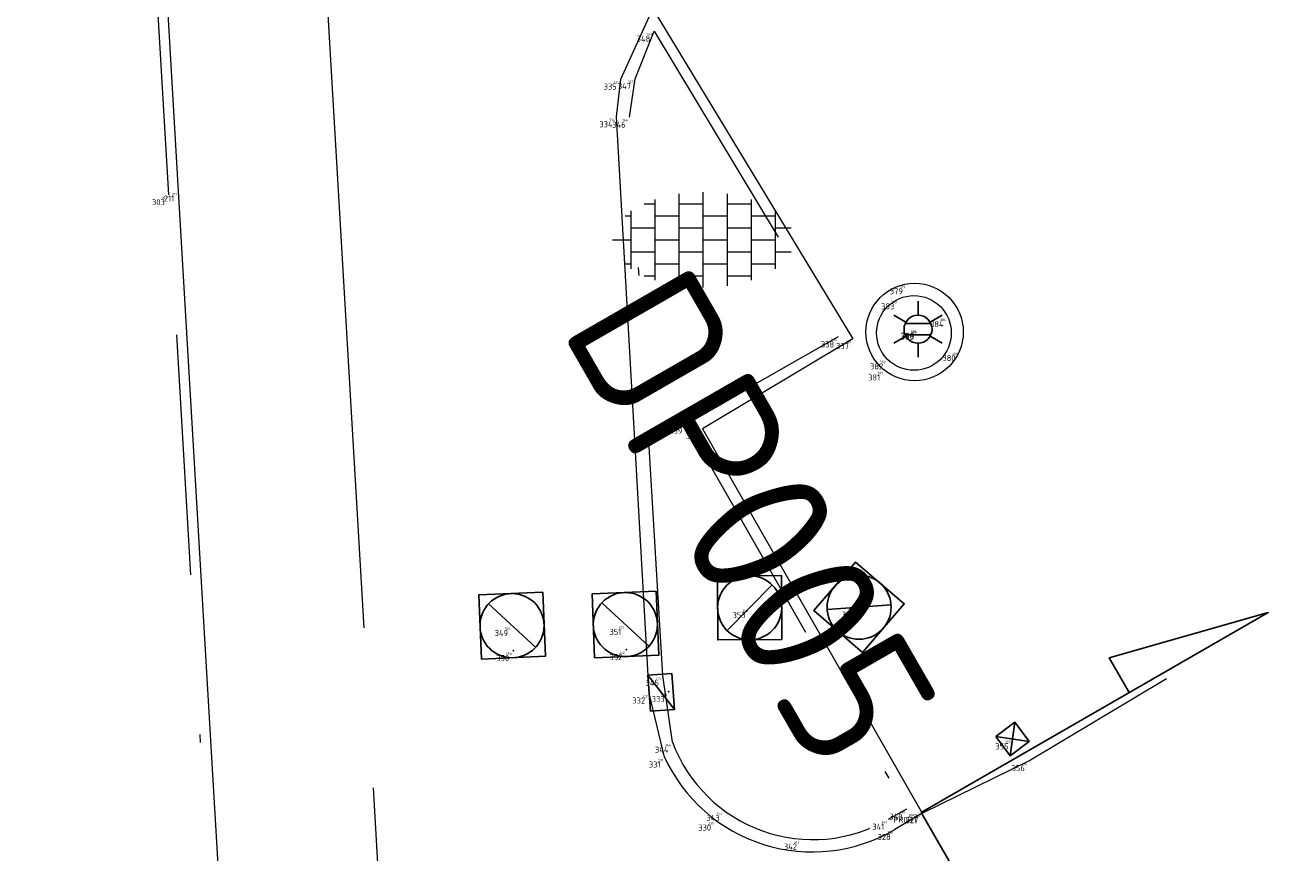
# Model space of a CAD drawing. Header units: metres. Extents: x 127882 to 128093, y 464596 to 464731.
# Tile 3 of 31: x 127899 to 127915, y 464623 to 464633. Entities that reach past the tile are written whole.
import ezdxf
from ezdxf.enums import TextEntityAlignment as Align

# ---------------------------------------------------------------- set-up
doc = ezdxf.new("R2010")
doc.units = ezdxf.units.M
for name, pattern in [('AM-AS', [16, 10, -2, 2, -2]), ('XX-DASHDOT', [10, 3, -2, 0, -2, 3]), ('XX-HIDDEN', [4, 2, -2])]:
    doc.linetypes.add(name, pattern=pattern)
for name, color, linetype in [('B-ME-AL-SITUATIEMETING-S @ 1', 7, 'Continuous'), ('B-WE-AL-PROFIELLOCATIE-S', 7, 'Continuous'), ('B-WE-AL-PROFIELLOCATIE-S @ 1', 7, 'Continuous'), ('B-WE-AL-SITUATIEMETING-S @ 1', 7, 'Continuous'), ('X-XX-AL-MEETPUNT_DATA_PUNTNUMMER-T18', 7, 'Continuous')]:
    doc.layers.add(name, color=color, linetype=linetype)
for name, color, linetype, lineweight in [('B-WE-AM-AS_HULPLIJN-G', 130, 'AM-AS', 18), ('B-WE-IE-MEUBILAIR_WEGMEUBILAIR_LICHTMAST-S @ 1', 7, 'Continuous', 25), ('B-WE-RI-HWA_KOLK-S @ 1', 150, 'Continuous', 25), ('B-WE-RI-PUT_BETON-S @ 1', 7, 'Continuous', 25), ('B-WE-VH-KANTOPSLUITING_ACHTERKANTBAND-G', 40, 'XX-DASHDOT', 18), ('B-WE-VH-KANTVERHARDING-G', 40, 'Continuous', 18), ('B-WE-VH-MATERIAALGRENS-G', 7, 'XX-HIDDEN', 18), ('B-WE-VH-VERHARDING_TEGEL-S @ 1', 252, 'Continuous', 25), ('X-XX-AL-MEETPUNT-S @ 1', 7, 'Continuous', 25)]:
    doc.layers.add(name, color=color, linetype=linetype, lineweight=lineweight)
doc.styles.add('NLCS-ISO-ANNOTATIVE-T18', font='NLCS-ISO.ttf', dxfattribs={"height": 1.8})
doc.styles.add('NLCS-ISO-M1000-T18', font='NLCS-ISO.ttf', dxfattribs={"height": 1.8})

# ---------------------------------------------------------------- blocks, each defined once
blk = doc.blocks.new('SAL-MEETPUNT_MARKER-SO')
at = {"layer": 'X-XX-AL-MEETPUNT_DATA_PUNTNUMMER-T18', "style": 'NLCS-ISO-ANNOTATIVE-T18'}
blk.add_attdef('PUNTID', text='', height=1.5, dxfattribs=at).set_placement((-1, -2.59), align=Align.RIGHT)
blk = doc.blocks.new('B-SRI-KOLK_TROTTOIR-SO')
at = {"color": 0, "flags": 128}
blk.add_lwpolyline([(1.5, 1.125), (0, 1.125), (0, -1.125), (1.5, -1.125)], close=True, dxfattribs=at)
blk.add_lwpolyline([(0, 1.125), (1.5, -1.125)], dxfattribs=at)
blk = doc.blocks.new('SAL-MEETPUNT_DUMMY-SO')
at = {"color": 0}
blk.add_point((0, 0), dxfattribs=at)
blk = doc.blocks.new('B-SRI-PUT_BETON-SO')
blk.add_line((-1.414, -1.414), (1.414, 1.414))
at = {"lineweight": -3, "flags": 128}
blk.add_lwpolyline([(2, -2), (2, 2), (-2, 2), (-2, -2)], close=True, dxfattribs=at)
at = {"lineweight": -3}
blk.add_circle((0, 0), 2, dxfattribs=at)
blk = doc.blocks.new('B-SRI-KOLK_STRAAT-SO')
at = {"color": 0, "flags": 128}
blk.add_lwpolyline([(-0.75, -0.75), (0.75, -0.75), (0.75, 0.75), (-0.75, 0.75)], close=True, dxfattribs=at)
for points in [[(-0.75, -0.75), (0.75, 0.75)], [(0.75, -0.75), (-0.75, 0.75)]]:
    blk.add_lwpolyline(points, dxfattribs=at)
blk = doc.blocks.new('B-SIE-WEG_LICHTMAST-SO')
at = {"color": 0, "linetype": 'ByBlock', "lineweight": -2}
for points in [[(0, 0.875), (0, 1.75)], [(-0.758, 0.437), (-1.516, 0.875)], [(0.758, 0.437), (1.516, 0.875)], [(-0.804, 0.346), (0.804, 0.346)], [(-0.758, -0.438), (-1.516, -0.875)], [(-0.804, -0.346), (0.804, -0.346)], [(0.758, -0.438), (1.516, -0.875)], [(0, -0.875), (0, -1.75)]]:
    blk.add_lwpolyline(points, dxfattribs=at)
blk.add_circle((0, 0), 0.875, dxfattribs=at)
at = {"color": 0, "linetype": 'ByBlock', "lineweight": -2, "style": 'NLCS-ISO-ANNOTATIVE-T18'}
blk.add_attdef('SYMBOOL', (2.5, -2.5), '', height=1.8, dxfattribs=at)
blk = doc.blocks.new('SAL-PROFIEL_LOCATIE_LINKS-SO')
at = {"color": 0, "linetype": 'ByBlock', "lineweight": -2}
blk.add_lwpolyline([(0, 0), (0, 5), (-0.5, 3), (0, 3)], dxfattribs=at)
at = {"color": 0, "linetype": 'ByBlock', "lineweight": -2, "style": 'NLCS-ISO-ANNOTATIVE-T18'}
blk.add_attdef('PROFNUMMER', text='', height=1.8, dxfattribs=at).set_placement((-1, 0), align=Align.MIDDLE_RIGHT)
blk = doc.blocks.new('SVH-TEGEL-SO')
at = {"lineweight": 18}
for p, q in [((-3, -2.521), (-3, 2.521)), ((-1.5, -2.866), (-1.5, 2.866)), ((0, -2.973), (0, 2.973)), ((1.5, -2.866), (1.5, 2.866)), ((3, -2.521), (3, 2.521)), ((-4.5, -1.802), (-4.5, 1.802)), ((-3.698, 2.25), (-3, 2.25)), ((-1.5, 2.25), (0, 2.25)), ((1.5, 2.25), (3, 2.25)), ((4.5, -1.802), (4.5, 1.802)), ((-4.885, 1.5), (-4.5, 1.5)), ((-3, 1.5), (-1.5, 1.5)), ((0, 1.5), (1.5, 1.5)), ((3, 1.5), (4.5, 1.5)), ((-5.658, 0), (-4.5, 0)), ((-4.5, 0.75), (-3, 0.75)), ((-3, 0), (-1.5, 0)), ((-1.5, 0.75), (0, 0.75)), ((0, 0), (1.5, 0)), ((1.5, 0.75), (3, 0.75)), ((3, 0), (4.5, 0)), ((4.5, 0.75), (5.475, 0.75)), ((-4.5, -0.75), (-3, -0.75)), ((-1.5, -0.75), (0, -0.75)), ((1.5, -0.75), (3, -0.75)), ((4.5, -0.75), (5.475, -0.75)), ((-4.885, -1.5), (-4.5, -1.5)), ((-3, -1.5), (-1.5, -1.5)), ((0, -1.5), (1.5, -1.5)), ((3, -1.5), (4.5, -1.5)), ((-3.698, -2.25), (-3, -2.25)), ((-1.5, -2.25), (0, -2.25)), ((1.5, -2.25), (3, -2.25))]:
    blk.add_line(p, q, dxfattribs=at)
at = {"lineweight": 18, "style": 'NLCS-ISO-M1000-T18'}
blk.add_attdef('FORMAAT', text='', height=1.8, dxfattribs=at).set_placement((-5.758, 0), align=Align.MIDDLE_RIGHT)
blk.add_attdef('KLEUR', text='', height=1.8, dxfattribs=at).set_placement((5.902, 0), align=Align.MIDDLE_LEFT)

msp = doc.modelspace()

# ---------------------------------------------------------------- linework, layer by layer
at = {"layer": 'B-WE-AL-PROFIELLOCATIE-S'}
msp.add_lwpolyline([(127910.36, 464623.557), (127921.997, 464603.343)], dxfattribs=at)
at = {"layer": 'B-WE-AM-AS_HULPLIJN-G'}
msp.add_polyline3d([(127899.383, 464694.327, -0.131), (127900.499, 464675.449, -0.198), (127901.669, 464655.69, -0.26), (127902.823, 464635.843, -0.404), (127903.987, 464615.883, -0.592)], dxfattribs=at)
at = {"layer": 'B-WE-VH-KANTOPSLUITING_ACHTERKANTBAND-G'}
for points in [[(127964.322, 464648.816, -0.381), (127963.089, 464648.043, -0.356), (127961.943, 464647.264, -0.347), (127962.049, 464646.946, -0.334), (127964.14, 464643.438, -0.332), (127955.474, 464638.25, -0.346), (127946.252, 464632.745, -0.332), (127936.794, 464627.037, -0.328), (127926.664, 464620.956, -0.381), (127916.419, 464614.871, -0.453), (127906.041, 464608.665, -0.47), (127902.099, 464615.219, -0.538), (127901.656, 464619.436, -0.542), (127900.972, 464631.266, -0.402), (127900.354, 464641.731, -0.248), (127899.764, 464651.95, -0.155), (127899.181, 464662.414, -0.143)], [(127907.258, 464624.433, -0.569), (127907.139, 464625.266, -0.549), (127906.723, 464632.233, -0.361), (127906.791, 464632.715, -0.353), (127907.031, 464633.306, -0.367), (127909.326, 464629.491, -0.446)], [(127909.326, 464629.491, -0.446), (127907.431, 464628.412, -0.45), (127910.179, 464623.596, -0.596), (127909.952, 464623.47, -0.587)]]:
    msp.add_polyline3d(points, dxfattribs=at)
msp.add_circle((127910.272, 464629.541, -0.442), 0.466, dxfattribs=at)
msp.add_arc((127909.011, 464625.088, -0.569), 1.871, 200.4896, 300.1804, dxfattribs=at)
at = {"layer": 'B-WE-VH-KANTVERHARDING-G'}
for points in [[(127899.309, 464662.472, -0.215), (127899.896, 464651.986, -0.257), (127900.491, 464641.61, -0.359), (127901.089, 464631.311, -0.516), (127901.692, 464621.063, -0.624), (127901.867, 464618.473, -0.648), (127902.216, 464615.38, -0.633), (127903.542, 464613.115, -0.619), (127903.583, 464613.044, -0.623), (127906.054, 464608.859, -0.593), (127916.079, 464614.836, -0.576), (127926.31, 464620.912, -0.486), (127936.646, 464627.119, -0.422), (127946.182, 464632.849, -0.435), (127955.295, 464638.3, -0.406), (127963.954, 464643.529, -0.377), (127963.954, 464643.529, -0.377)], [(127907.159, 464624.246, -0.683), (127906.967, 464625.045, -0.667), (127906.561, 464632.237, -0.491), (127906.612, 464632.708, -0.476), (127907.014, 464633.587, -0.489), (127909.511, 464629.468, -0.558), (127907.632, 464628.346, -0.601)], [(127907.632, 464628.346, -0.601), (127910.375, 464623.549, -0.715), (127910.032, 464623.343, -0.707)]]:
    msp.add_polyline3d(points, dxfattribs=at)
msp.add_circle((127910.28, 464629.553, -0.539), 0.608, dxfattribs=at)
msp.add_arc((127909.004, 464625.095, -0.683), 2.031, 204.6892, 300.401, dxfattribs=at)
at = {"layer": 'B-WE-VH-MATERIAALGRENS-G'}
msp.add_polyline3d([(127910.375, 464623.549, -0.715), (127911.705, 464624.201, -0.729), (127921.147, 464629.84, -0.691), (127930.617, 464635.503, -0.643), (127940.037, 464641.124, -0.642), (127949.493, 464646.779, -0.645), (127955.714, 464650.507, -0.616), (127956.166, 464651.006, -0.6), (127956.258, 464651.604, -0.607), (127956.003, 464652.261, -0.6), (127951.77, 464659.274, -0.429), (127951.307, 464659.676, -0.398), (127950.796, 464659.792, -0.397), (127950.234, 464659.631, -0.406), (127943.955, 464655.897, -0.396), (127934.553, 464650.285, -0.401), (127925.045, 464644.61, -0.414), (127915.592, 464638.972, -0.433), (127909.866, 464635.562, -0.461)], dxfattribs=at)

# ---------------------------------------------------------------- block references
at = {"layer": 'B-ME-AL-SITUATIEMETING-S @ 1'}
ref = msp.add_blockref('SAL-MEETPUNT_MARKER-SO', (127907.031, 464633.306, -0.367), dxfattribs=dict(at, xscale=0.02, yscale=0.02, zscale=0.02))
ref.add_attrib('PUNTID', '348', dxfattribs={"layer": 'X-XX-AL-MEETPUNT_DATA_PUNTNUMMER-T18', "height": 0.03, "style": 'NLCS-ISO-ANNOTATIVE-T18'}).set_placement((127907.011, 464633.254, -0.367), align=Align.RIGHT)
ref = msp.add_blockref('SAL-MEETPUNT_MARKER-SO', (127906.612, 464632.708, -0.476), dxfattribs=dict(at, xscale=0.02, yscale=0.02, zscale=0.02))
ref.add_attrib('PUNTID', '335', dxfattribs={"layer": 'X-XX-AL-MEETPUNT_DATA_PUNTNUMMER-T18', "height": 0.03, "style": 'NLCS-ISO-ANNOTATIVE-T18'}).set_placement((127906.592, 464632.657, -0.476), align=Align.RIGHT)
ref = msp.add_blockref('SAL-MEETPUNT_MARKER-SO', (127906.791, 464632.715, -0.353), dxfattribs=dict(at, xscale=0.02, yscale=0.02, zscale=0.02))
ref.add_attrib('PUNTID', '347', dxfattribs={"layer": 'X-XX-AL-MEETPUNT_DATA_PUNTNUMMER-T18', "height": 0.03, "style": 'NLCS-ISO-ANNOTATIVE-T18'}).set_placement((127906.771, 464632.663, -0.353), align=Align.RIGHT)
ref = msp.add_blockref('SAL-MEETPUNT_MARKER-SO', (127906.561, 464632.237, -0.491), dxfattribs=dict(at, xscale=0.02, yscale=0.02, zscale=0.02))
ref.add_attrib('PUNTID', '334', dxfattribs={"layer": 'X-XX-AL-MEETPUNT_DATA_PUNTNUMMER-T18', "height": 0.03, "style": 'NLCS-ISO-ANNOTATIVE-T18'}).set_placement((127906.541, 464632.185, -0.491), align=Align.RIGHT)
ref = msp.add_blockref('SAL-MEETPUNT_MARKER-SO', (127906.723, 464632.233, -0.361), dxfattribs=dict(at, xscale=0.02, yscale=0.02, zscale=0.02))
ref.add_attrib('PUNTID', '346', dxfattribs={"layer": 'X-XX-AL-MEETPUNT_DATA_PUNTNUMMER-T18', "height": 0.03, "style": 'NLCS-ISO-ANNOTATIVE-T18'}).set_placement((127906.703, 464632.181, -0.361), align=Align.RIGHT)
ref = msp.add_blockref('SAL-MEETPUNT_MARKER-SO', (127900.972, 464631.266, -0.402), dxfattribs=dict(at, xscale=0.02, yscale=0.02, zscale=0.02))
ref.add_attrib('PUNTID', '303', dxfattribs={"layer": 'X-XX-AL-MEETPUNT_DATA_PUNTNUMMER-T18', "height": 0.03, "style": 'NLCS-ISO-ANNOTATIVE-T18'}).set_placement((127900.952, 464631.214, -0.402), align=Align.RIGHT)
ref = msp.add_blockref('SAL-MEETPUNT_MARKER-SO', (127901.089, 464631.311, -0.516), dxfattribs=dict(at, xscale=0.02, yscale=0.02, zscale=0.02))
ref.add_attrib('PUNTID', '211', dxfattribs={"layer": 'X-XX-AL-MEETPUNT_DATA_PUNTNUMMER-T18', "height": 0.03, "style": 'NLCS-ISO-ANNOTATIVE-T18'}).set_placement((127901.069, 464631.259, -0.516), align=Align.RIGHT)
ref = msp.add_blockref('SAL-MEETPUNT_MARKER-SO', (127910.184, 464630.153, -0.513), dxfattribs=dict(at, xscale=0.02, yscale=0.02, zscale=0.02))
ref.add_attrib('PUNTID', '379', dxfattribs={"layer": 'X-XX-AL-MEETPUNT_DATA_PUNTNUMMER-T18', "height": 0.03, "style": 'NLCS-ISO-ANNOTATIVE-T18'}).set_placement((127910.164, 464630.101, -0.513), align=Align.RIGHT)
ref = msp.add_blockref('SAL-MEETPUNT_MARKER-SO', (127910.078, 464629.964, -0.425), dxfattribs=dict(at, xscale=0.02, yscale=0.02, zscale=0.02))
ref.add_attrib('PUNTID', '383', dxfattribs={"layer": 'X-XX-AL-MEETPUNT_DATA_PUNTNUMMER-T18', "height": 0.03, "style": 'NLCS-ISO-ANNOTATIVE-T18'}).set_placement((127910.058, 464629.912, -0.425), align=Align.RIGHT)
ref = msp.add_blockref('SAL-MEETPUNT_MARKER-SO', (127910.692, 464629.742, -0.446), dxfattribs=dict(at, xscale=0.02, yscale=0.02, zscale=0.02))
ref.add_attrib('PUNTID', '384', dxfattribs={"layer": 'X-XX-AL-MEETPUNT_DATA_PUNTNUMMER-T18', "height": 0.03, "style": 'NLCS-ISO-ANNOTATIVE-T18'}).set_placement((127910.672, 464629.69, -0.446), align=Align.RIGHT)
ref = msp.add_blockref('SAL-MEETPUNT_MARKER-SO', (127909.326, 464629.491, -0.446), dxfattribs=dict(at, xscale=0.02, yscale=0.02, zscale=0.02))
ref.add_attrib('PUNTID', '338', dxfattribs={"layer": 'X-XX-AL-MEETPUNT_DATA_PUNTNUMMER-T18', "height": 0.03, "style": 'NLCS-ISO-ANNOTATIVE-T18'}).set_placement((127909.306, 464629.439, -0.446), align=Align.RIGHT)
ref = msp.add_blockref('SAL-MEETPUNT_MARKER-SO', (127910.323, 464629.588, -0.49), dxfattribs=dict(at, xscale=0.02, yscale=0.02, zscale=0.02))
ref.add_attrib('PUNTID', '385', dxfattribs={"layer": 'X-XX-AL-MEETPUNT_DATA_PUNTNUMMER-T18', "height": 0.03, "style": 'NLCS-ISO-ANNOTATIVE-T18'}).set_placement((127910.303, 464629.536, -0.49), align=Align.RIGHT)
ref = msp.add_blockref('SAL-MEETPUNT_MARKER-SO', (127910.326, 464629.598, -0.498), dxfattribs=dict(at, xscale=0.02, yscale=0.02, zscale=0.02))
ref.add_attrib('PUNTID', '386', dxfattribs={"layer": 'X-XX-AL-MEETPUNT_DATA_PUNTNUMMER-T18', "height": 0.03, "style": 'NLCS-ISO-ANNOTATIVE-T18'}).set_placement((127910.306, 464629.546, -0.498), align=Align.RIGHT)
ref = msp.add_blockref('SAL-MEETPUNT_MARKER-SO', (127909.511, 464629.468, -0.558), dxfattribs=dict(at, xscale=0.02, yscale=0.02, zscale=0.02))
ref.add_attrib('PUNTID', '337', dxfattribs={"layer": 'X-XX-AL-MEETPUNT_DATA_PUNTNUMMER-T18', "height": 0.03, "style": 'NLCS-ISO-ANNOTATIVE-T18'}).set_placement((127909.491, 464629.417, -0.558), align=Align.RIGHT)
ref = msp.add_blockref('SAL-MEETPUNT_MARKER-SO', (127909.938, 464629.216, -0.443), dxfattribs=dict(at, xscale=0.02, yscale=0.02, zscale=0.02))
ref.add_attrib('PUNTID', '382', dxfattribs={"layer": 'X-XX-AL-MEETPUNT_DATA_PUNTNUMMER-T18', "height": 0.03, "style": 'NLCS-ISO-ANNOTATIVE-T18'}).set_placement((127909.918, 464629.164, -0.443), align=Align.RIGHT)
ref = msp.add_blockref('SAL-MEETPUNT_MARKER-SO', (127910.841, 464629.319, -0.566), dxfattribs=dict(at, xscale=0.02, yscale=0.02, zscale=0.02))
ref.add_attrib('PUNTID', '380', dxfattribs={"layer": 'X-XX-AL-MEETPUNT_DATA_PUNTNUMMER-T18', "height": 0.03, "style": 'NLCS-ISO-ANNOTATIVE-T18'}).set_placement((127910.821, 464629.267, -0.566), align=Align.RIGHT)
ref = msp.add_blockref('SAL-MEETPUNT_MARKER-SO', (127909.901, 464629.078, -0.544), dxfattribs=dict(at, xscale=0.02, yscale=0.02, zscale=0.02))
ref.add_attrib('PUNTID', '381', dxfattribs={"layer": 'X-XX-AL-MEETPUNT_DATA_PUNTNUMMER-T18', "height": 0.03, "style": 'NLCS-ISO-ANNOTATIVE-T18'}).set_placement((127909.881, 464629.026, -0.544), align=Align.RIGHT)
ref = msp.add_blockref('SAL-MEETPUNT_MARKER-SO', (127907.431, 464628.412, -0.45), dxfattribs=dict(at, xscale=0.02, yscale=0.02, zscale=0.02))
ref.add_attrib('PUNTID', '339', dxfattribs={"layer": 'X-XX-AL-MEETPUNT_DATA_PUNTNUMMER-T18', "height": 0.03, "style": 'NLCS-ISO-ANNOTATIVE-T18'}).set_placement((127907.411, 464628.36, -0.45), align=Align.RIGHT)
ref = msp.add_blockref('SAL-MEETPUNT_MARKER-SO', (127907.632, 464628.346, -0.601), dxfattribs=dict(at, xscale=0.02, yscale=0.02, zscale=0.02))
ref.add_attrib('PUNTID', '326', dxfattribs={"layer": 'X-XX-AL-MEETPUNT_DATA_PUNTNUMMER-T18', "height": 0.03, "style": 'NLCS-ISO-ANNOTATIVE-T18'}).set_placement((127907.612, 464628.294, -0.601), align=Align.RIGHT)
ref = msp.add_blockref('SAL-MEETPUNT_MARKER-SO', (127908.221, 464626.111, -0.507), dxfattribs=dict(at, xscale=0.02, yscale=0.02, zscale=0.02))
ref.add_attrib('PUNTID', '353', dxfattribs={"layer": 'X-XX-AL-MEETPUNT_DATA_PUNTNUMMER-T18', "height": 0.03, "style": 'NLCS-ISO-ANNOTATIVE-T18'}).set_placement((127908.201, 464626.059, -0.507), align=Align.RIGHT)
ref = msp.add_blockref('SAL-MEETPUNT_MARKER-SO', (127909.587, 464626.118, -0.648), dxfattribs=dict(at, xscale=0.02, yscale=0.02, zscale=0.02))
ref.add_attrib('PUNTID', '354', dxfattribs={"layer": 'X-XX-AL-MEETPUNT_DATA_PUNTNUMMER-T18', "height": 0.03, "style": 'NLCS-ISO-ANNOTATIVE-T18'}).set_placement((127909.567, 464626.066, -0.648), align=Align.RIGHT)
ref = msp.add_blockref('SAL-MEETPUNT_MARKER-SO', (127905.256, 464625.888, -0.615), dxfattribs=dict(at, xscale=0.02, yscale=0.02, zscale=0.02))
ref.add_attrib('PUNTID', '349', dxfattribs={"layer": 'X-XX-AL-MEETPUNT_DATA_PUNTNUMMER-T18', "height": 0.03, "style": 'NLCS-ISO-ANNOTATIVE-T18'}).set_placement((127905.236, 464625.836, -0.615), align=Align.RIGHT)
ref = msp.add_blockref('SAL-MEETPUNT_MARKER-SO', (127906.67, 464625.901, -0.629), dxfattribs=dict(at, xscale=0.02, yscale=0.02, zscale=0.02))
ref.add_attrib('PUNTID', '351', dxfattribs={"layer": 'X-XX-AL-MEETPUNT_DATA_PUNTNUMMER-T18', "height": 0.03, "style": 'NLCS-ISO-ANNOTATIVE-T18'}).set_placement((127906.649, 464625.85, -0.629), align=Align.RIGHT)
ref = msp.add_blockref('SAL-MEETPUNT_MARKER-SO', (127905.27, 464625.574, -0.622), dxfattribs=dict(at, xscale=0.02, yscale=0.02, zscale=0.02))
ref.add_attrib('PUNTID', '350', dxfattribs={"layer": 'X-XX-AL-MEETPUNT_DATA_PUNTNUMMER-T18', "height": 0.03, "style": 'NLCS-ISO-ANNOTATIVE-T18'}).set_placement((127905.25, 464625.523, -0.622), align=Align.RIGHT)
ref = msp.add_blockref('SAL-MEETPUNT_MARKER-SO', (127906.682, 464625.587, -0.642), dxfattribs=dict(at, xscale=0.02, yscale=0.02, zscale=0.02))
ref.add_attrib('PUNTID', '352', dxfattribs={"layer": 'X-XX-AL-MEETPUNT_DATA_PUNTNUMMER-T18', "height": 0.03, "style": 'NLCS-ISO-ANNOTATIVE-T18'}).set_placement((127906.662, 464625.535, -0.642), align=Align.RIGHT)
ref = msp.add_blockref('SAL-MEETPUNT_MARKER-SO', (127907.139, 464625.266, -0.549), dxfattribs=dict(at, xscale=0.02, yscale=0.02, zscale=0.02))
ref.add_attrib('PUNTID', '345', dxfattribs={"layer": 'X-XX-AL-MEETPUNT_DATA_PUNTNUMMER-T18', "height": 0.03, "style": 'NLCS-ISO-ANNOTATIVE-T18'}).set_placement((127907.119, 464625.214, -0.549), align=Align.RIGHT)
ref = msp.add_blockref('SAL-MEETPUNT_MARKER-SO', (127907.211, 464625.062, -0.556), dxfattribs=dict(at, xscale=0.02, yscale=0.02, zscale=0.02))
ref.add_attrib('PUNTID', '333', dxfattribs={"layer": 'X-XX-AL-MEETPUNT_DATA_PUNTNUMMER-T18', "height": 0.03, "style": 'NLCS-ISO-ANNOTATIVE-T18'}).set_placement((127907.191, 464625.01, -0.556), align=Align.RIGHT)
ref = msp.add_blockref('SAL-MEETPUNT_MARKER-SO', (127906.967, 464625.045, -0.667), dxfattribs=dict(at, xscale=0.02, yscale=0.02, zscale=0.02))
ref.add_attrib('PUNTID', '332', dxfattribs={"layer": 'X-XX-AL-MEETPUNT_DATA_PUNTNUMMER-T18', "height": 0.03, "style": 'NLCS-ISO-ANNOTATIVE-T18'}).set_placement((127906.947, 464624.993, -0.667), align=Align.RIGHT)
ref = msp.add_blockref('SAL-MEETPUNT_MARKER-SO', (127907.258, 464624.433, -0.569), dxfattribs=dict(at, xscale=0.02, yscale=0.02, zscale=0.02))
ref.add_attrib('PUNTID', '344', dxfattribs={"layer": 'X-XX-AL-MEETPUNT_DATA_PUNTNUMMER-T18', "height": 0.03, "style": 'NLCS-ISO-ANNOTATIVE-T18'}).set_placement((127907.238, 464624.381, -0.569), align=Align.RIGHT)
ref = msp.add_blockref('SAL-MEETPUNT_MARKER-SO', (127911.502, 464624.473, -0.75), dxfattribs=dict(at, xscale=0.02, yscale=0.02, zscale=0.02))
ref.add_attrib('PUNTID', '355', dxfattribs={"layer": 'X-XX-AL-MEETPUNT_DATA_PUNTNUMMER-T18', "height": 0.03, "style": 'NLCS-ISO-ANNOTATIVE-T18'}).set_placement((127911.482, 464624.421, -0.75), align=Align.RIGHT)
ref = msp.add_blockref('SAL-MEETPUNT_MARKER-SO', (127907.159, 464624.246, -0.683), dxfattribs=dict(at, xscale=0.02, yscale=0.02, zscale=0.02))
ref.add_attrib('PUNTID', '331', dxfattribs={"layer": 'X-XX-AL-MEETPUNT_DATA_PUNTNUMMER-T18', "height": 0.03, "style": 'NLCS-ISO-ANNOTATIVE-T18'}).set_placement((127907.139, 464624.194, -0.683), align=Align.RIGHT)
ref = msp.add_blockref('SAL-MEETPUNT_MARKER-SO', (127911.705, 464624.201, -0.729), dxfattribs=dict(at, xscale=0.02, yscale=0.02, zscale=0.02))
ref.add_attrib('PUNTID', '356', dxfattribs={"layer": 'X-XX-AL-MEETPUNT_DATA_PUNTNUMMER-T18', "height": 0.03, "style": 'NLCS-ISO-ANNOTATIVE-T18'}).set_placement((127911.685, 464624.149, -0.729), align=Align.RIGHT)
ref = msp.add_blockref('SAL-MEETPUNT_MARKER-SO', (127907.897, 464623.581, -0.581), dxfattribs=dict(at, xscale=0.02, yscale=0.02, zscale=0.02))
ref.add_attrib('PUNTID', '343', dxfattribs={"layer": 'X-XX-AL-MEETPUNT_DATA_PUNTNUMMER-T18', "height": 0.03, "style": 'NLCS-ISO-ANNOTATIVE-T18'}).set_placement((127907.877, 464623.529, -0.581), align=Align.RIGHT)
ref = msp.add_blockref('SAL-MEETPUNT_MARKER-SO', (127910.179, 464623.596, -0.596), dxfattribs=dict(at, xscale=0.02, yscale=0.02, zscale=0.02))
ref.add_attrib('PUNTID', '340', dxfattribs={"layer": 'X-XX-AL-MEETPUNT_DATA_PUNTNUMMER-T18', "height": 0.03, "style": 'NLCS-ISO-ANNOTATIVE-T18'}).set_placement((127910.159, 464623.545, -0.596), align=Align.RIGHT)
ref = msp.add_blockref('SAL-MEETPUNT_MARKER-SO', (127910.36, 464623.557, -0.722), dxfattribs=dict(at, xscale=0.02, yscale=0.02, zscale=0.02))
ref.add_attrib('PUNTID', 'PR05.1', dxfattribs={"layer": 'X-XX-AL-MEETPUNT_DATA_PUNTNUMMER-T18', "height": 0.03, "style": 'NLCS-ISO-ANNOTATIVE-T18'}).set_placement((127910.34, 464623.505, -0.722), align=Align.RIGHT)
ref = msp.add_blockref('SAL-MEETPUNT_MARKER-SO', (127910.375, 464623.549, -0.715), dxfattribs=dict(at, xscale=0.02, yscale=0.02, zscale=0.02))
ref.add_attrib('PUNTID', '327', dxfattribs={"layer": 'X-XX-AL-MEETPUNT_DATA_PUNTNUMMER-T18', "height": 0.03, "style": 'NLCS-ISO-ANNOTATIVE-T18'}).set_placement((127910.355, 464623.497, -0.715), align=Align.RIGHT)
ref = msp.add_blockref('SAL-MEETPUNT_MARKER-SO', (127907.79, 464623.46, -0.702), dxfattribs=dict(at, xscale=0.02, yscale=0.02, zscale=0.02))
ref.add_attrib('PUNTID', '330', dxfattribs={"layer": 'X-XX-AL-MEETPUNT_DATA_PUNTNUMMER-T18', "height": 0.03, "style": 'NLCS-ISO-ANNOTATIVE-T18'}).set_placement((127907.77, 464623.408, -0.702), align=Align.RIGHT)
ref = msp.add_blockref('SAL-MEETPUNT_MARKER-SO', (127909.952, 464623.47, -0.587), dxfattribs=dict(at, xscale=0.02, yscale=0.02, zscale=0.02))
ref.add_attrib('PUNTID', '341', dxfattribs={"layer": 'X-XX-AL-MEETPUNT_DATA_PUNTNUMMER-T18', "height": 0.03, "style": 'NLCS-ISO-ANNOTATIVE-T18'}).set_placement((127909.932, 464623.418, -0.587), align=Align.RIGHT)
ref = msp.add_blockref('SAL-MEETPUNT_MARKER-SO', (127910.032, 464623.343, -0.707), dxfattribs=dict(at, xscale=0.02, yscale=0.02, zscale=0.02))
ref.add_attrib('PUNTID', '328', dxfattribs={"layer": 'X-XX-AL-MEETPUNT_DATA_PUNTNUMMER-T18', "height": 0.03, "style": 'NLCS-ISO-ANNOTATIVE-T18'}).set_placement((127910.012, 464623.291, -0.707), align=Align.RIGHT)
ref = msp.add_blockref('SAL-MEETPUNT_MARKER-SO', (127908.863, 464623.222, -0.591), dxfattribs=dict(at, xscale=0.02, yscale=0.02, zscale=0.02))
ref.add_attrib('PUNTID', '342', dxfattribs={"layer": 'X-XX-AL-MEETPUNT_DATA_PUNTNUMMER-T18', "height": 0.03, "style": 'NLCS-ISO-ANNOTATIVE-T18'}).set_placement((127908.842, 464623.171, -0.591), align=Align.RIGHT)
at = {"layer": 'B-WE-AL-PROFIELLOCATIE-S @ 1', "rotation": 299.9297377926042}
msp.add_blockref('SAL-PROFIEL_LOCATIE_LINKS-SO', (127910.36, 464623.557), dxfattribs=at).add_auto_attribs({'PROFNUMMER': 'DP005'})
at = {"layer": 'B-WE-AL-SITUATIEMETING-S @ 1'}
ref = msp.add_blockref('SAL-MEETPUNT_MARKER-SO', (127907.031, 464633.306, -0.367), dxfattribs=dict(at, xscale=0.05, yscale=0.05, zscale=0.05))
ref.add_attrib('PUNTID', '348', dxfattribs={"layer": 'X-XX-AL-MEETPUNT_DATA_PUNTNUMMER-T18', "height": 0.075, "style": 'NLCS-ISO-ANNOTATIVE-T18'}).set_placement((127906.981, 464633.176, -0.367), align=Align.RIGHT)
ref = msp.add_blockref('SAL-MEETPUNT_MARKER-SO', (127906.612, 464632.708, -0.476), dxfattribs=dict(at, xscale=0.05, yscale=0.05, zscale=0.05))
ref.add_attrib('PUNTID', '335', dxfattribs={"layer": 'X-XX-AL-MEETPUNT_DATA_PUNTNUMMER-T18', "height": 0.075, "style": 'NLCS-ISO-ANNOTATIVE-T18'}).set_placement((127906.562, 464632.579, -0.476), align=Align.RIGHT)
ref = msp.add_blockref('SAL-MEETPUNT_MARKER-SO', (127906.791, 464632.715, -0.353), dxfattribs=dict(at, xscale=0.05, yscale=0.05, zscale=0.05))
ref.add_attrib('PUNTID', '347', dxfattribs={"layer": 'X-XX-AL-MEETPUNT_DATA_PUNTNUMMER-T18', "height": 0.075, "style": 'NLCS-ISO-ANNOTATIVE-T18'}).set_placement((127906.741, 464632.585, -0.353), align=Align.RIGHT)
ref = msp.add_blockref('SAL-MEETPUNT_MARKER-SO', (127906.561, 464632.237, -0.491), dxfattribs=dict(at, xscale=0.05, yscale=0.05, zscale=0.05))
ref.add_attrib('PUNTID', '334', dxfattribs={"layer": 'X-XX-AL-MEETPUNT_DATA_PUNTNUMMER-T18', "height": 0.075, "style": 'NLCS-ISO-ANNOTATIVE-T18'}).set_placement((127906.511, 464632.107, -0.491), align=Align.RIGHT)
ref = msp.add_blockref('SAL-MEETPUNT_MARKER-SO', (127906.723, 464632.233, -0.361), dxfattribs=dict(at, xscale=0.05, yscale=0.05, zscale=0.05))
ref.add_attrib('PUNTID', '346', dxfattribs={"layer": 'X-XX-AL-MEETPUNT_DATA_PUNTNUMMER-T18', "height": 0.075, "style": 'NLCS-ISO-ANNOTATIVE-T18'}).set_placement((127906.673, 464632.104, -0.361), align=Align.RIGHT)
ref = msp.add_blockref('SAL-MEETPUNT_MARKER-SO', (127900.972, 464631.266, -0.402), dxfattribs=dict(at, xscale=0.05, yscale=0.05, zscale=0.05))
ref.add_attrib('PUNTID', '303', dxfattribs={"layer": 'X-XX-AL-MEETPUNT_DATA_PUNTNUMMER-T18', "height": 0.075, "style": 'NLCS-ISO-ANNOTATIVE-T18'}).set_placement((127900.922, 464631.136, -0.402), align=Align.RIGHT)
ref = msp.add_blockref('SAL-MEETPUNT_MARKER-SO', (127901.089, 464631.311, -0.516), dxfattribs=dict(at, xscale=0.05, yscale=0.05, zscale=0.05))
ref.add_attrib('PUNTID', '211', dxfattribs={"layer": 'X-XX-AL-MEETPUNT_DATA_PUNTNUMMER-T18', "height": 0.075, "style": 'NLCS-ISO-ANNOTATIVE-T18'}).set_placement((127901.039, 464631.182, -0.516), align=Align.RIGHT)
ref = msp.add_blockref('SAL-MEETPUNT_MARKER-SO', (127910.184, 464630.153, -0.513), dxfattribs=dict(at, xscale=0.05, yscale=0.05, zscale=0.05))
ref.add_attrib('PUNTID', '379', dxfattribs={"layer": 'X-XX-AL-MEETPUNT_DATA_PUNTNUMMER-T18', "height": 0.075, "style": 'NLCS-ISO-ANNOTATIVE-T18'}).set_placement((127910.134, 464630.024, -0.513), align=Align.RIGHT)
ref = msp.add_blockref('SAL-MEETPUNT_MARKER-SO', (127910.078, 464629.964, -0.425), dxfattribs=dict(at, xscale=0.05, yscale=0.05, zscale=0.05))
ref.add_attrib('PUNTID', '383', dxfattribs={"layer": 'X-XX-AL-MEETPUNT_DATA_PUNTNUMMER-T18', "height": 0.075, "style": 'NLCS-ISO-ANNOTATIVE-T18'}).set_placement((127910.028, 464629.835, -0.425), align=Align.RIGHT)
ref = msp.add_blockref('SAL-MEETPUNT_MARKER-SO', (127910.692, 464629.742, -0.446), dxfattribs=dict(at, xscale=0.05, yscale=0.05, zscale=0.05))
ref.add_attrib('PUNTID', '384', dxfattribs={"layer": 'X-XX-AL-MEETPUNT_DATA_PUNTNUMMER-T18', "height": 0.075, "style": 'NLCS-ISO-ANNOTATIVE-T18'}).set_placement((127910.642, 464629.613, -0.446), align=Align.RIGHT)
ref = msp.add_blockref('SAL-MEETPUNT_MARKER-SO', (127910.323, 464629.588, -0.49), dxfattribs=dict(at, xscale=0.05, yscale=0.05, zscale=0.05))
ref.add_attrib('PUNTID', '385', dxfattribs={"layer": 'X-XX-AL-MEETPUNT_DATA_PUNTNUMMER-T18', "height": 0.075, "style": 'NLCS-ISO-ANNOTATIVE-T18'}).set_placement((127910.273, 464629.458, -0.49), align=Align.RIGHT)
ref = msp.add_blockref('SAL-MEETPUNT_MARKER-SO', (127910.326, 464629.598, -0.498), dxfattribs=dict(at, xscale=0.05, yscale=0.05, zscale=0.05))
ref.add_attrib('PUNTID', '386', dxfattribs={"layer": 'X-XX-AL-MEETPUNT_DATA_PUNTNUMMER-T18', "height": 0.075, "style": 'NLCS-ISO-ANNOTATIVE-T18'}).set_placement((127910.276, 464629.468, -0.498), align=Align.RIGHT)
ref = msp.add_blockref('SAL-MEETPUNT_MARKER-SO', (127909.326, 464629.491, -0.446), dxfattribs=dict(at, xscale=0.05, yscale=0.05, zscale=0.05))
ref.add_attrib('PUNTID', '338', dxfattribs={"layer": 'X-XX-AL-MEETPUNT_DATA_PUNTNUMMER-T18', "height": 0.075, "style": 'NLCS-ISO-ANNOTATIVE-T18'}).set_placement((127909.276, 464629.361, -0.446), align=Align.RIGHT)
ref = msp.add_blockref('SAL-MEETPUNT_MARKER-SO', (127909.511, 464629.468, -0.558), dxfattribs=dict(at, xscale=0.05, yscale=0.05, zscale=0.05))
ref.add_attrib('PUNTID', '337', dxfattribs={"layer": 'X-XX-AL-MEETPUNT_DATA_PUNTNUMMER-T18', "height": 0.075, "style": 'NLCS-ISO-ANNOTATIVE-T18'}).set_placement((127909.461, 464629.339, -0.558), align=Align.RIGHT)
ref = msp.add_blockref('SAL-MEETPUNT_MARKER-SO', (127909.938, 464629.216, -0.443), dxfattribs=dict(at, xscale=0.05, yscale=0.05, zscale=0.05))
ref.add_attrib('PUNTID', '382', dxfattribs={"layer": 'X-XX-AL-MEETPUNT_DATA_PUNTNUMMER-T18', "height": 0.075, "style": 'NLCS-ISO-ANNOTATIVE-T18'}).set_placement((127909.888, 464629.086, -0.443), align=Align.RIGHT)
ref = msp.add_blockref('SAL-MEETPUNT_MARKER-SO', (127910.841, 464629.319, -0.566), dxfattribs=dict(at, xscale=0.05, yscale=0.05, zscale=0.05))
ref.add_attrib('PUNTID', '380', dxfattribs={"layer": 'X-XX-AL-MEETPUNT_DATA_PUNTNUMMER-T18', "height": 0.075, "style": 'NLCS-ISO-ANNOTATIVE-T18'}).set_placement((127910.791, 464629.19, -0.566), align=Align.RIGHT)
ref = msp.add_blockref('SAL-MEETPUNT_MARKER-SO', (127909.901, 464629.078, -0.544), dxfattribs=dict(at, xscale=0.05, yscale=0.05, zscale=0.05))
ref.add_attrib('PUNTID', '381', dxfattribs={"layer": 'X-XX-AL-MEETPUNT_DATA_PUNTNUMMER-T18', "height": 0.075, "style": 'NLCS-ISO-ANNOTATIVE-T18'}).set_placement((127909.851, 464628.948, -0.544), align=Align.RIGHT)
ref = msp.add_blockref('SAL-MEETPUNT_MARKER-SO', (127907.431, 464628.412, -0.45), dxfattribs=dict(at, xscale=0.05, yscale=0.05, zscale=0.05))
ref.add_attrib('PUNTID', '339', dxfattribs={"layer": 'X-XX-AL-MEETPUNT_DATA_PUNTNUMMER-T18', "height": 0.075, "style": 'NLCS-ISO-ANNOTATIVE-T18'}).set_placement((127907.381, 464628.282, -0.45), align=Align.RIGHT)
ref = msp.add_blockref('SAL-MEETPUNT_MARKER-SO', (127907.632, 464628.346, -0.601), dxfattribs=dict(at, xscale=0.05, yscale=0.05, zscale=0.05))
ref.add_attrib('PUNTID', '326', dxfattribs={"layer": 'X-XX-AL-MEETPUNT_DATA_PUNTNUMMER-T18', "height": 0.075, "style": 'NLCS-ISO-ANNOTATIVE-T18'}).set_placement((127907.582, 464628.216, -0.601), align=Align.RIGHT)
ref = msp.add_blockref('SAL-MEETPUNT_MARKER-SO', (127908.221, 464626.111, -0.507), dxfattribs=dict(at, xscale=0.05, yscale=0.05, zscale=0.05))
ref.add_attrib('PUNTID', '353', dxfattribs={"layer": 'X-XX-AL-MEETPUNT_DATA_PUNTNUMMER-T18', "height": 0.075, "style": 'NLCS-ISO-ANNOTATIVE-T18'}).set_placement((127908.171, 464625.981, -0.507), align=Align.RIGHT)
ref = msp.add_blockref('SAL-MEETPUNT_MARKER-SO', (127909.587, 464626.118, -0.648), dxfattribs=dict(at, xscale=0.05, yscale=0.05, zscale=0.05))
ref.add_attrib('PUNTID', '354', dxfattribs={"layer": 'X-XX-AL-MEETPUNT_DATA_PUNTNUMMER-T18', "height": 0.075, "style": 'NLCS-ISO-ANNOTATIVE-T18'}).set_placement((127909.537, 464625.988, -0.648), align=Align.RIGHT)
ref = msp.add_blockref('SAL-MEETPUNT_MARKER-SO', (127905.256, 464625.888, -0.615), dxfattribs=dict(at, xscale=0.05, yscale=0.05, zscale=0.05))
ref.add_attrib('PUNTID', '349', dxfattribs={"layer": 'X-XX-AL-MEETPUNT_DATA_PUNTNUMMER-T18', "height": 0.075, "style": 'NLCS-ISO-ANNOTATIVE-T18'}).set_placement((127905.206, 464625.758, -0.615), align=Align.RIGHT)
ref = msp.add_blockref('SAL-MEETPUNT_MARKER-SO', (127906.67, 464625.901, -0.629), dxfattribs=dict(at, xscale=0.05, yscale=0.05, zscale=0.05))
ref.add_attrib('PUNTID', '351', dxfattribs={"layer": 'X-XX-AL-MEETPUNT_DATA_PUNTNUMMER-T18', "height": 0.075, "style": 'NLCS-ISO-ANNOTATIVE-T18'}).set_placement((127906.62, 464625.772, -0.629), align=Align.RIGHT)
ref = msp.add_blockref('SAL-MEETPUNT_MARKER-SO', (127905.27, 464625.574, -0.622), dxfattribs=dict(at, xscale=0.05, yscale=0.05, zscale=0.05))
ref.add_attrib('PUNTID', '350', dxfattribs={"layer": 'X-XX-AL-MEETPUNT_DATA_PUNTNUMMER-T18', "height": 0.075, "style": 'NLCS-ISO-ANNOTATIVE-T18'}).set_placement((127905.22, 464625.445, -0.622), align=Align.RIGHT)
ref = msp.add_blockref('SAL-MEETPUNT_MARKER-SO', (127906.682, 464625.587, -0.642), dxfattribs=dict(at, xscale=0.05, yscale=0.05, zscale=0.05))
ref.add_attrib('PUNTID', '352', dxfattribs={"layer": 'X-XX-AL-MEETPUNT_DATA_PUNTNUMMER-T18', "height": 0.075, "style": 'NLCS-ISO-ANNOTATIVE-T18'}).set_placement((127906.632, 464625.457, -0.642), align=Align.RIGHT)
ref = msp.add_blockref('SAL-MEETPUNT_MARKER-SO', (127907.139, 464625.266, -0.549), dxfattribs=dict(at, xscale=0.05, yscale=0.05, zscale=0.05))
ref.add_attrib('PUNTID', '345', dxfattribs={"layer": 'X-XX-AL-MEETPUNT_DATA_PUNTNUMMER-T18', "height": 0.075, "style": 'NLCS-ISO-ANNOTATIVE-T18'}).set_placement((127907.089, 464625.136, -0.549), align=Align.RIGHT)
ref = msp.add_blockref('SAL-MEETPUNT_MARKER-SO', (127906.967, 464625.045, -0.667), dxfattribs=dict(at, xscale=0.05, yscale=0.05, zscale=0.05))
ref.add_attrib('PUNTID', '332', dxfattribs={"layer": 'X-XX-AL-MEETPUNT_DATA_PUNTNUMMER-T18', "height": 0.075, "style": 'NLCS-ISO-ANNOTATIVE-T18'}).set_placement((127906.917, 464624.916, -0.667), align=Align.RIGHT)
ref = msp.add_blockref('SAL-MEETPUNT_MARKER-SO', (127907.211, 464625.062, -0.556), dxfattribs=dict(at, xscale=0.05, yscale=0.05, zscale=0.05))
ref.add_attrib('PUNTID', '333', dxfattribs={"layer": 'X-XX-AL-MEETPUNT_DATA_PUNTNUMMER-T18', "height": 0.075, "style": 'NLCS-ISO-ANNOTATIVE-T18'}).set_placement((127907.161, 464624.933, -0.556), align=Align.RIGHT)
ref = msp.add_blockref('SAL-MEETPUNT_MARKER-SO', (127911.502, 464624.473, -0.75), dxfattribs=dict(at, xscale=0.05, yscale=0.05, zscale=0.05))
ref.add_attrib('PUNTID', '355', dxfattribs={"layer": 'X-XX-AL-MEETPUNT_DATA_PUNTNUMMER-T18', "height": 0.075, "style": 'NLCS-ISO-ANNOTATIVE-T18'}).set_placement((127911.452, 464624.343, -0.75), align=Align.RIGHT)
ref = msp.add_blockref('SAL-MEETPUNT_MARKER-SO', (127907.258, 464624.433, -0.569), dxfattribs=dict(at, xscale=0.05, yscale=0.05, zscale=0.05))
ref.add_attrib('PUNTID', '344', dxfattribs={"layer": 'X-XX-AL-MEETPUNT_DATA_PUNTNUMMER-T18', "height": 0.075, "style": 'NLCS-ISO-ANNOTATIVE-T18'}).set_placement((127907.208, 464624.303, -0.569), align=Align.RIGHT)
ref = msp.add_blockref('SAL-MEETPUNT_MARKER-SO', (127907.159, 464624.246, -0.683), dxfattribs=dict(at, xscale=0.05, yscale=0.05, zscale=0.05))
ref.add_attrib('PUNTID', '331', dxfattribs={"layer": 'X-XX-AL-MEETPUNT_DATA_PUNTNUMMER-T18', "height": 0.075, "style": 'NLCS-ISO-ANNOTATIVE-T18'}).set_placement((127907.109, 464624.117, -0.683), align=Align.RIGHT)
ref = msp.add_blockref('SAL-MEETPUNT_MARKER-SO', (127911.705, 464624.201, -0.729), dxfattribs=dict(at, xscale=0.05, yscale=0.05, zscale=0.05))
ref.add_attrib('PUNTID', '356', dxfattribs={"layer": 'X-XX-AL-MEETPUNT_DATA_PUNTNUMMER-T18', "height": 0.075, "style": 'NLCS-ISO-ANNOTATIVE-T18'}).set_placement((127911.655, 464624.072, -0.729), align=Align.RIGHT)
ref = msp.add_blockref('SAL-MEETPUNT_MARKER-SO', (127907.897, 464623.581, -0.581), dxfattribs=dict(at, xscale=0.05, yscale=0.05, zscale=0.05))
ref.add_attrib('PUNTID', '343', dxfattribs={"layer": 'X-XX-AL-MEETPUNT_DATA_PUNTNUMMER-T18', "height": 0.075, "style": 'NLCS-ISO-ANNOTATIVE-T18'}).set_placement((127907.847, 464623.451, -0.581), align=Align.RIGHT)
ref = msp.add_blockref('SAL-MEETPUNT_MARKER-SO', (127910.179, 464623.596, -0.596), dxfattribs=dict(at, xscale=0.05, yscale=0.05, zscale=0.05))
ref.add_attrib('PUNTID', '340', dxfattribs={"layer": 'X-XX-AL-MEETPUNT_DATA_PUNTNUMMER-T18', "height": 0.075, "style": 'NLCS-ISO-ANNOTATIVE-T18'}).set_placement((127910.129, 464623.467, -0.596), align=Align.RIGHT)
ref = msp.add_blockref('SAL-MEETPUNT_MARKER-SO', (127910.36, 464623.557, -0.722), dxfattribs=dict(at, xscale=0.05, yscale=0.05, zscale=0.05))
ref.add_attrib('PUNTID', 'PR05.1', dxfattribs={"layer": 'X-XX-AL-MEETPUNT_DATA_PUNTNUMMER-T18', "height": 0.075, "style": 'NLCS-ISO-ANNOTATIVE-T18'}).set_placement((127910.31, 464623.427, -0.722), align=Align.RIGHT)
ref = msp.add_blockref('SAL-MEETPUNT_MARKER-SO', (127910.375, 464623.549, -0.715), dxfattribs=dict(at, xscale=0.05, yscale=0.05, zscale=0.05))
ref.add_attrib('PUNTID', '327', dxfattribs={"layer": 'X-XX-AL-MEETPUNT_DATA_PUNTNUMMER-T18', "height": 0.075, "style": 'NLCS-ISO-ANNOTATIVE-T18'}).set_placement((127910.325, 464623.42, -0.715), align=Align.RIGHT)
ref = msp.add_blockref('SAL-MEETPUNT_MARKER-SO', (127907.79, 464623.46, -0.702), dxfattribs=dict(at, xscale=0.05, yscale=0.05, zscale=0.05))
ref.add_attrib('PUNTID', '330', dxfattribs={"layer": 'X-XX-AL-MEETPUNT_DATA_PUNTNUMMER-T18', "height": 0.075, "style": 'NLCS-ISO-ANNOTATIVE-T18'}).set_placement((127907.74, 464623.33, -0.702), align=Align.RIGHT)
ref = msp.add_blockref('SAL-MEETPUNT_MARKER-SO', (127909.952, 464623.47, -0.587), dxfattribs=dict(at, xscale=0.05, yscale=0.05, zscale=0.05))
ref.add_attrib('PUNTID', '341', dxfattribs={"layer": 'X-XX-AL-MEETPUNT_DATA_PUNTNUMMER-T18', "height": 0.075, "style": 'NLCS-ISO-ANNOTATIVE-T18'}).set_placement((127909.902, 464623.341, -0.587), align=Align.RIGHT)
ref = msp.add_blockref('SAL-MEETPUNT_MARKER-SO', (127908.863, 464623.222, -0.591), dxfattribs=dict(at, xscale=0.05, yscale=0.05, zscale=0.05))
ref.add_attrib('PUNTID', '342', dxfattribs={"layer": 'X-XX-AL-MEETPUNT_DATA_PUNTNUMMER-T18', "height": 0.075, "style": 'NLCS-ISO-ANNOTATIVE-T18'}).set_placement((127908.812, 464623.093, -0.591), align=Align.RIGHT)
ref = msp.add_blockref('SAL-MEETPUNT_MARKER-SO', (127910.032, 464623.343, -0.707), dxfattribs=dict(at, xscale=0.05, yscale=0.05, zscale=0.05))
ref.add_attrib('PUNTID', '328', dxfattribs={"layer": 'X-XX-AL-MEETPUNT_DATA_PUNTNUMMER-T18', "height": 0.075, "style": 'NLCS-ISO-ANNOTATIVE-T18'}).set_placement((127909.982, 464623.213, -0.707), align=Align.RIGHT)
at = {"layer": 'B-WE-IE-MEUBILAIR_WEGMEUBILAIR_LICHTMAST-S @ 1', "xscale": 0.2, "yscale": 0.2, "zscale": 0.2}
msp.add_blockref('B-SIE-WEG_LICHTMAST-SO', (127910.323, 464629.588, -0.49), dxfattribs=at)
at = {"layer": 'B-WE-RI-HWA_KOLK-S @ 1', "xscale": 0.2, "yscale": 0.2, "zscale": 0.2}
for name, p, rotation in [('B-SRI-KOLK_TROTTOIR-SO', (127906.967, 464625.045, -0.667), 4.043775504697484), ('B-SRI-KOLK_STRAAT-SO', (127911.502, 464624.473, -0.75), 306.7413257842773)]:
    msp.add_blockref(name, p, dxfattribs=dict(at, rotation=rotation))
at = {"layer": 'B-WE-RI-PUT_BETON-S @ 1', "xscale": 0.2, "yscale": 0.2, "zscale": 0.2}
for p, rotation in [((127909.587, 464626.118, -0.648), 319.3379137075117), ((127908.221, 464626.111, -0.507), 0.31054318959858), ((127905.256, 464625.888, -0.615), 272.4315974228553), ((127906.67, 464625.901, -0.629), 272.3291450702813)]:
    msp.add_blockref('B-SRI-PUT_BETON-SO', p, dxfattribs=dict(at, rotation=rotation))
at = {"layer": 'B-WE-VH-VERHARDING_TEGEL-S @ 1', "xscale": 0.2, "yscale": 0.2, "zscale": 0.2}
msp.add_blockref('SVH-TEGEL-SO', (127907.643, 464630.703, 0.497), dxfattribs=at)
at = {"layer": 'X-XX-AL-MEETPUNT-S @ 1'}
for p in [(127905.27, 464625.574, -0.622), (127906.682, 464625.587, -0.642), (127907.211, 464625.062, -0.556)]:
    msp.add_blockref('SAL-MEETPUNT_DUMMY-SO', p, dxfattribs=at)

doc.saveas('drawing.dxf')
